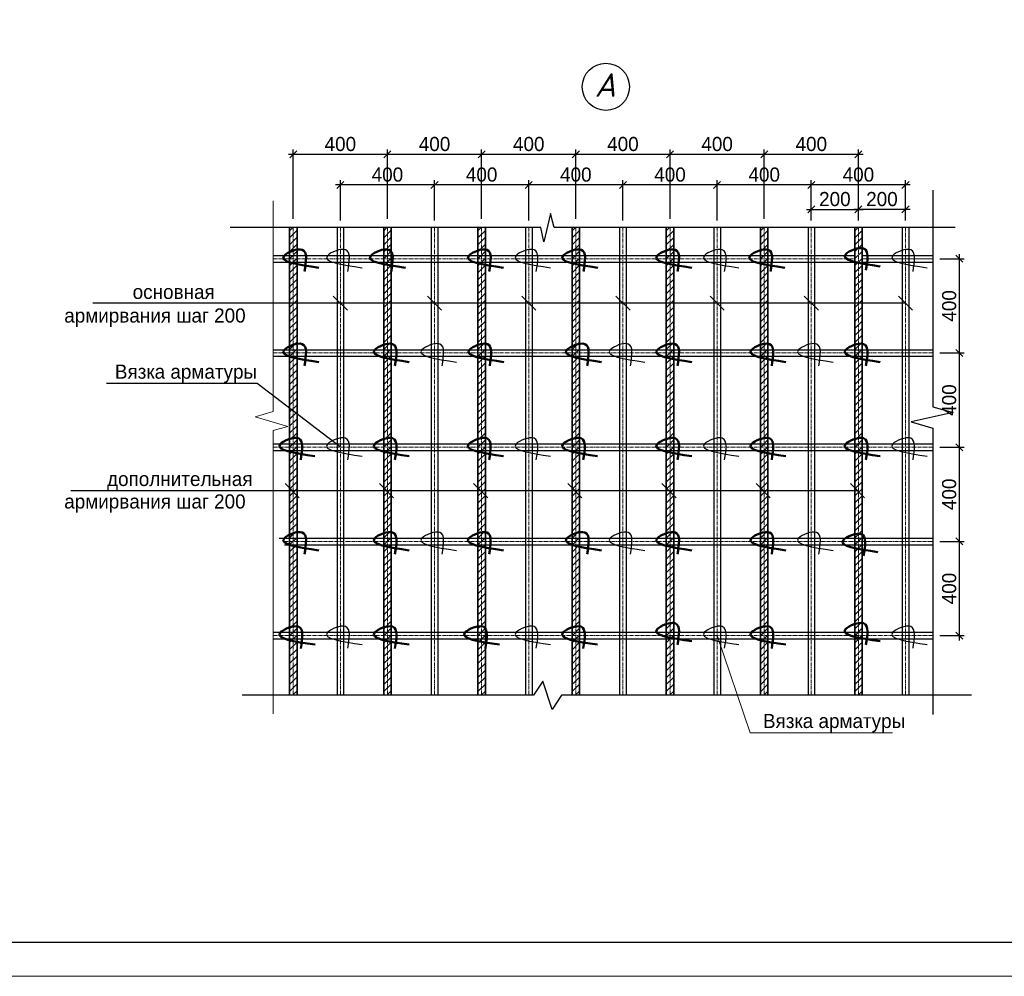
# Model space of a CAD drawing. Header units: millimetres. Extents: x -33345 to 4712671, y -3392 to 121473.
# Tile 58 of 256: x 469175 to 483809, y 44501 to 58716. Entities that reach past the tile are written whole.
import ezdxf
from ezdxf.enums import TextEntityAlignment as Align

# ---------------------------------------------------------------- set-up
doc = ezdxf.new("R2010")
doc.units = ezdxf.units.MM
doc.linetypes.add('ГОСТ 2.303 6', pattern=[12, 8, -1.5, 1, -1.5])
doc.layers.add('A _razmer rtt', color=164, linetype='Continuous')
doc.layers.add('СПДС_РАЗМЕРЫ', color=7, linetype='Continuous')
for name, color, linetype, lineweight in [('Lina', 7, 'Continuous', 20), ('w-hatch', 7, 'Continuous', 0), ('w-арматура', 164, 'Continuous', 35), ('w-Армирования', 172, 'Continuous', 30), ('w-выноски', 7, 'Continuous', 0), ('w-оснавной', 7, 'Continuous', 35), ('w-ось', 4, 'Continuous', 0), ('w-размеры', 7, 'Continuous', 0), ('армирование', 150, 'Continuous', 50)]:
    doc.layers.add(name, color=color, linetype=linetype, lineweight=lineweight)
doc.styles.add('ISO', font='isocpeui.ttf')
doc.styles.get("Standard").update_dxf_attribs({"font": 'arial.ttf'})
doc.styles.add('Toxur', font='isocpeui.ttf', dxfattribs={"height": 250})
doc.styles.add('X-U-RW-01$0$StyleROMANS', font='GOTHIC.TTF')
doc.dimstyles.new('М100', dxfattribs={"dimscale": 100, "dimtxt": 3, "dimasz": 1.5, "dimexe": 1, "dimexo": 1.5, "dimgap": 0.6, "dimtad": 1, "dimdec": 0, "dimtxsty": 'Standard', "dimblk": 'OBLIQUE', "dimcen": 2.5, "dimdle": 1, "dimadec": 0, "dimazin": 0, "dimtfac": 1, "dimtdec": 0, "dimtmove": 0, "dimatfit": 3, "dimldrblk": 'OBLIQUE', "dimfxl": 1.25, "dimarcsym": 0})

# ---------------------------------------------------------------- blocks, each defined once
blk = doc.blocks.new('awe4tD')
at = {"layer": 'Lina', "ltscale": 10}
blk.add_lwpolyline([(-44239015, 22734378), (-44314815, 22734378), (-44314815, 22776378), (-44239015, 22776378)], close=True, dxfattribs=at)
at = {"layer": 'Lina', "lineweight": 30, "ltscale": 10}
blk.add_lwpolyline([(-44239515, 22734878), (-44312815, 22734878), (-44312815, 22775878), (-44239515, 22775878)], close=True, dxfattribs=at)
blk = doc.blocks.new('_Oblique')
at = {"color": 0, "linetype": 'ByBlock', "lineweight": -2}
blk.add_line((-0.5, -0.5), (0.5, 0.5), dxfattribs=at)
blk = doc.blocks.new('*D81')
at = {"layer": 'Defpoints', "color": 0, "ltscale": 4, "transparency": 16777216}
for p in [(1225444, -289214), (1225444, -290120), (1227444, -290120)]:
    blk.add_point(p, dxfattribs=at)
at = {"layer": 'СПДС_РАЗМЕРЫ', "color": 0, "lineweight": -2, "ltscale": 4, "transparency": 16777216}
for p, q in [((1225444, -289970), (1225444, -289114)), ((1227444, -289970), (1227444, -289114)), ((1227544, -289214), (1225344, -289214))]:
    blk.add_line(p, q, dxfattribs=at)
at = {"layer": 'СПДС_РАЗМЕРЫ', "color": 0, "lineweight": -2, "ltscale": 4, "transparency": 16777216, "xscale": 150, "yscale": 150, "zscale": 150, "rotation": 180}
blk.add_blockref('_Oblique', (1225444, -289214), dxfattribs=at)
at = {"layer": 'СПДС_РАЗМЕРЫ', "color": 0, "lineweight": -2, "ltscale": 4, "transparency": 16777216, "xscale": 150, "yscale": 150, "zscale": 150}
blk.add_blockref('_Oblique', (1227444, -289214), dxfattribs=at)
at = {"layer": 'СПДС_РАЗМЕРЫ', "color": 0, "ltscale": 4, "transparency": 16777216, "insert": (1226444, -288996), "char_height": 300, "attachment_point": 5, "style": 'X-U-RW-01$0$StyleROMANS'}
blk.add_mtext('400', dxfattribs=at)
blk = doc.blocks.new('*D80')
at = {"layer": 'Defpoints', "color": 0, "ltscale": 4, "transparency": 16777216}
for p in [(1223444, -289214), (1223444, -290120), (1225444, -290120)]:
    blk.add_point(p, dxfattribs=at)
at = {"layer": 'СПДС_РАЗМЕРЫ', "color": 0, "lineweight": -2, "ltscale": 4, "transparency": 16777216}
for p, q in [((1223444, -289970), (1223444, -289114)), ((1225444, -289970), (1225444, -289114)), ((1225544, -289214), (1223344, -289214))]:
    blk.add_line(p, q, dxfattribs=at)
at = {"layer": 'СПДС_РАЗМЕРЫ', "color": 0, "lineweight": -2, "ltscale": 4, "transparency": 16777216, "xscale": 150, "yscale": 150, "zscale": 150, "rotation": 180}
blk.add_blockref('_Oblique', (1223444, -289214), dxfattribs=at)
at = {"layer": 'СПДС_РАЗМЕРЫ', "color": 0, "lineweight": -2, "ltscale": 4, "transparency": 16777216, "xscale": 150, "yscale": 150, "zscale": 150}
blk.add_blockref('_Oblique', (1225444, -289214), dxfattribs=at)
at = {"layer": 'СПДС_РАЗМЕРЫ', "color": 0, "ltscale": 4, "transparency": 16777216, "insert": (1224444, -288996), "char_height": 300, "attachment_point": 5, "style": 'X-U-RW-01$0$StyleROMANS'}
blk.add_mtext('400', dxfattribs=at)
blk = doc.blocks.new('*D79')
at = {"layer": 'Defpoints', "color": 0, "ltscale": 4, "transparency": 16777216}
for p in [(1221444, -289214), (1221444, -290120), (1223444, -290120)]:
    blk.add_point(p, dxfattribs=at)
at = {"layer": 'СПДС_РАЗМЕРЫ', "color": 0, "lineweight": -2, "ltscale": 4, "transparency": 16777216}
for p, q in [((1221444, -289970), (1221444, -289114)), ((1223444, -289970), (1223444, -289114)), ((1223544, -289214), (1221344, -289214))]:
    blk.add_line(p, q, dxfattribs=at)
at = {"layer": 'СПДС_РАЗМЕРЫ', "color": 0, "lineweight": -2, "ltscale": 4, "transparency": 16777216, "xscale": 150, "yscale": 150, "zscale": 150, "rotation": 180}
blk.add_blockref('_Oblique', (1221444, -289214), dxfattribs=at)
at = {"layer": 'СПДС_РАЗМЕРЫ', "color": 0, "lineweight": -2, "ltscale": 4, "transparency": 16777216, "xscale": 150, "yscale": 150, "zscale": 150}
blk.add_blockref('_Oblique', (1223444, -289214), dxfattribs=at)
at = {"layer": 'СПДС_РАЗМЕРЫ', "color": 0, "ltscale": 4, "transparency": 16777216, "insert": (1222444, -288996), "char_height": 300, "attachment_point": 5, "style": 'X-U-RW-01$0$StyleROMANS'}
blk.add_mtext('400', dxfattribs=at)
blk = doc.blocks.new('*D78')
at = {"layer": 'Defpoints', "color": 0, "ltscale": 4, "transparency": 16777216}
for p in [(1219444, -289214), (1219444, -290120), (1221444, -290120)]:
    blk.add_point(p, dxfattribs=at)
at = {"layer": 'СПДС_РАЗМЕРЫ', "color": 0, "lineweight": -2, "ltscale": 4, "transparency": 16777216}
for p, q in [((1219444, -289970), (1219444, -289114)), ((1221444, -289970), (1221444, -289114)), ((1221544, -289214), (1219344, -289214))]:
    blk.add_line(p, q, dxfattribs=at)
at = {"layer": 'СПДС_РАЗМЕРЫ', "color": 0, "lineweight": -2, "ltscale": 4, "transparency": 16777216, "xscale": 150, "yscale": 150, "zscale": 150, "rotation": 180}
blk.add_blockref('_Oblique', (1219444, -289214), dxfattribs=at)
at = {"layer": 'СПДС_РАЗМЕРЫ', "color": 0, "lineweight": -2, "ltscale": 4, "transparency": 16777216, "xscale": 150, "yscale": 150, "zscale": 150}
blk.add_blockref('_Oblique', (1221444, -289214), dxfattribs=at)
at = {"layer": 'СПДС_РАЗМЕРЫ', "color": 0, "ltscale": 4, "transparency": 16777216, "insert": (1220444, -288996), "char_height": 300, "attachment_point": 5, "style": 'X-U-RW-01$0$StyleROMANS'}
blk.add_mtext('400', dxfattribs=at)
blk = doc.blocks.new('*D77')
at = {"layer": 'Defpoints', "color": 0, "ltscale": 4, "transparency": 16777216}
for p in [(1217444, -289214), (1217444, -290120), (1219444, -290120)]:
    blk.add_point(p, dxfattribs=at)
at = {"layer": 'СПДС_РАЗМЕРЫ', "color": 0, "lineweight": -2, "ltscale": 4, "transparency": 16777216}
for p, q in [((1217444, -289970), (1217444, -289114)), ((1219444, -289970), (1219444, -289114)), ((1219544, -289214), (1217344, -289214))]:
    blk.add_line(p, q, dxfattribs=at)
at = {"layer": 'СПДС_РАЗМЕРЫ', "color": 0, "lineweight": -2, "ltscale": 4, "transparency": 16777216, "xscale": 150, "yscale": 150, "zscale": 150, "rotation": 180}
blk.add_blockref('_Oblique', (1217444, -289214), dxfattribs=at)
at = {"layer": 'СПДС_РАЗМЕРЫ', "color": 0, "lineweight": -2, "ltscale": 4, "transparency": 16777216, "xscale": 150, "yscale": 150, "zscale": 150}
blk.add_blockref('_Oblique', (1219444, -289214), dxfattribs=at)
at = {"layer": 'СПДС_РАЗМЕРЫ', "color": 0, "ltscale": 4, "transparency": 16777216, "insert": (1218444, -288996), "char_height": 300, "attachment_point": 5, "style": 'X-U-RW-01$0$StyleROMANS'}
blk.add_mtext('400', dxfattribs=at)
blk = doc.blocks.new('*D76')
at = {"layer": 'Defpoints', "color": 0, "ltscale": 4, "transparency": 16777216}
for p in [(1215444, -289214), (1215444, -290120), (1217444, -290120)]:
    blk.add_point(p, dxfattribs=at)
at = {"layer": 'СПДС_РАЗМЕРЫ', "color": 0, "lineweight": -2, "ltscale": 4, "transparency": 16777216}
for p, q in [((1215444, -289970), (1215444, -289114)), ((1217444, -289970), (1217444, -289114)), ((1217544, -289214), (1215344, -289214))]:
    blk.add_line(p, q, dxfattribs=at)
at = {"layer": 'СПДС_РАЗМЕРЫ', "color": 0, "lineweight": -2, "ltscale": 4, "transparency": 16777216, "xscale": 150, "yscale": 150, "zscale": 150, "rotation": 180}
blk.add_blockref('_Oblique', (1215444, -289214), dxfattribs=at)
at = {"layer": 'СПДС_РАЗМЕРЫ', "color": 0, "lineweight": -2, "ltscale": 4, "transparency": 16777216, "xscale": 150, "yscale": 150, "zscale": 150}
blk.add_blockref('_Oblique', (1217444, -289214), dxfattribs=at)
at = {"layer": 'СПДС_РАЗМЕРЫ', "color": 0, "ltscale": 4, "transparency": 16777216, "insert": (1216444, -288996), "char_height": 300, "attachment_point": 5, "style": 'X-U-RW-01$0$StyleROMANS'}
blk.add_mtext('400', dxfattribs=at)
blk = doc.blocks.new('*D75')
at = {"layer": 'Defpoints', "color": 0, "ltscale": 4, "transparency": 16777216}
for p in [(1224444, -288565), (1224444, -290082), (1226444, -290082)]:
    blk.add_point(p, dxfattribs=at)
at = {"layer": 'СПДС_РАЗМЕРЫ', "color": 0, "lineweight": -2, "ltscale": 4, "transparency": 16777216}
for p, q in [((1224444, -289932), (1224444, -288465)), ((1226444, -289932), (1226444, -288465)), ((1226544, -288565), (1224344, -288565))]:
    blk.add_line(p, q, dxfattribs=at)
at = {"layer": 'СПДС_РАЗМЕРЫ', "color": 0, "lineweight": -2, "ltscale": 4, "transparency": 16777216, "xscale": 150, "yscale": 150, "zscale": 150, "rotation": 180}
blk.add_blockref('_Oblique', (1224444, -288565), dxfattribs=at)
at = {"layer": 'СПДС_РАЗМЕРЫ', "color": 0, "lineweight": -2, "ltscale": 4, "transparency": 16777216, "xscale": 150, "yscale": 150, "zscale": 150}
blk.add_blockref('_Oblique', (1226444, -288565), dxfattribs=at)
at = {"layer": 'СПДС_РАЗМЕРЫ', "color": 0, "ltscale": 4, "transparency": 16777216, "insert": (1225444, -288347), "char_height": 300, "attachment_point": 5, "style": 'X-U-RW-01$0$StyleROMANS'}
blk.add_mtext('400', dxfattribs=at)
blk = doc.blocks.new('*D74')
at = {"layer": 'Defpoints', "color": 0, "ltscale": 4, "transparency": 16777216}
for p in [(1222444, -288565), (1222444, -290082), (1224444, -290082)]:
    blk.add_point(p, dxfattribs=at)
at = {"layer": 'СПДС_РАЗМЕРЫ', "color": 0, "lineweight": -2, "ltscale": 4, "transparency": 16777216}
for p, q in [((1222444, -289932), (1222444, -288465)), ((1224444, -289932), (1224444, -288465)), ((1224544, -288565), (1222344, -288565))]:
    blk.add_line(p, q, dxfattribs=at)
at = {"layer": 'СПДС_РАЗМЕРЫ', "color": 0, "lineweight": -2, "ltscale": 4, "transparency": 16777216, "xscale": 150, "yscale": 150, "zscale": 150, "rotation": 180}
blk.add_blockref('_Oblique', (1222444, -288565), dxfattribs=at)
at = {"layer": 'СПДС_РАЗМЕРЫ', "color": 0, "lineweight": -2, "ltscale": 4, "transparency": 16777216, "xscale": 150, "yscale": 150, "zscale": 150}
blk.add_blockref('_Oblique', (1224444, -288565), dxfattribs=at)
at = {"layer": 'СПДС_РАЗМЕРЫ', "color": 0, "ltscale": 4, "transparency": 16777216, "insert": (1223444, -288347), "char_height": 300, "attachment_point": 5, "style": 'X-U-RW-01$0$StyleROMANS'}
blk.add_mtext('400', dxfattribs=at)
blk = doc.blocks.new('*D73')
at = {"layer": 'Defpoints', "color": 0, "ltscale": 4, "transparency": 16777216}
for p in [(1220444, -288565), (1220444, -290082), (1222444, -290082)]:
    blk.add_point(p, dxfattribs=at)
at = {"layer": 'СПДС_РАЗМЕРЫ', "color": 0, "lineweight": -2, "ltscale": 4, "transparency": 16777216}
for p, q in [((1220444, -289932), (1220444, -288465)), ((1222444, -289932), (1222444, -288465)), ((1222544, -288565), (1220344, -288565))]:
    blk.add_line(p, q, dxfattribs=at)
at = {"layer": 'СПДС_РАЗМЕРЫ', "color": 0, "lineweight": -2, "ltscale": 4, "transparency": 16777216, "xscale": 150, "yscale": 150, "zscale": 150, "rotation": 180}
blk.add_blockref('_Oblique', (1220444, -288565), dxfattribs=at)
at = {"layer": 'СПДС_РАЗМЕРЫ', "color": 0, "lineweight": -2, "ltscale": 4, "transparency": 16777216, "xscale": 150, "yscale": 150, "zscale": 150}
blk.add_blockref('_Oblique', (1222444, -288565), dxfattribs=at)
at = {"layer": 'СПДС_РАЗМЕРЫ', "color": 0, "ltscale": 4, "transparency": 16777216, "insert": (1221444, -288347), "char_height": 300, "attachment_point": 5, "style": 'X-U-RW-01$0$StyleROMANS'}
blk.add_mtext('400', dxfattribs=at)
blk = doc.blocks.new('*D72')
at = {"layer": 'Defpoints', "color": 0, "ltscale": 4, "transparency": 16777216}
for p in [(1218444, -288565), (1218444, -290082), (1220444, -290082)]:
    blk.add_point(p, dxfattribs=at)
at = {"layer": 'СПДС_РАЗМЕРЫ', "color": 0, "lineweight": -2, "ltscale": 4, "transparency": 16777216}
for p, q in [((1218444, -289932), (1218444, -288465)), ((1220444, -289932), (1220444, -288465)), ((1220544, -288565), (1218344, -288565))]:
    blk.add_line(p, q, dxfattribs=at)
at = {"layer": 'СПДС_РАЗМЕРЫ', "color": 0, "lineweight": -2, "ltscale": 4, "transparency": 16777216, "xscale": 150, "yscale": 150, "zscale": 150, "rotation": 180}
blk.add_blockref('_Oblique', (1218444, -288565), dxfattribs=at)
at = {"layer": 'СПДС_РАЗМЕРЫ', "color": 0, "lineweight": -2, "ltscale": 4, "transparency": 16777216, "xscale": 150, "yscale": 150, "zscale": 150}
blk.add_blockref('_Oblique', (1220444, -288565), dxfattribs=at)
at = {"layer": 'СПДС_РАЗМЕРЫ', "color": 0, "ltscale": 4, "transparency": 16777216, "insert": (1219444, -288347), "char_height": 300, "attachment_point": 5, "style": 'X-U-RW-01$0$StyleROMANS'}
blk.add_mtext('400', dxfattribs=at)
blk = doc.blocks.new('*D71')
at = {"layer": 'Defpoints', "color": 0, "ltscale": 4, "transparency": 16777216}
for p in [(1216444, -288565), (1216444, -290082), (1218444, -290082)]:
    blk.add_point(p, dxfattribs=at)
at = {"layer": 'СПДС_РАЗМЕРЫ', "color": 0, "lineweight": -2, "ltscale": 4, "transparency": 16777216}
for p, q in [((1216444, -289932), (1216444, -288465)), ((1218444, -289932), (1218444, -288465)), ((1218544, -288565), (1216344, -288565))]:
    blk.add_line(p, q, dxfattribs=at)
at = {"layer": 'СПДС_РАЗМЕРЫ', "color": 0, "lineweight": -2, "ltscale": 4, "transparency": 16777216, "xscale": 150, "yscale": 150, "zscale": 150, "rotation": 180}
blk.add_blockref('_Oblique', (1216444, -288565), dxfattribs=at)
at = {"layer": 'СПДС_РАЗМЕРЫ', "color": 0, "lineweight": -2, "ltscale": 4, "transparency": 16777216, "xscale": 150, "yscale": 150, "zscale": 150}
blk.add_blockref('_Oblique', (1218444, -288565), dxfattribs=at)
at = {"layer": 'СПДС_РАЗМЕРЫ', "color": 0, "ltscale": 4, "transparency": 16777216, "insert": (1217444, -288347), "char_height": 300, "attachment_point": 5, "style": 'X-U-RW-01$0$StyleROMANS'}
blk.add_mtext('400', dxfattribs=at)
blk = doc.blocks.new('*D70')
at = {"layer": 'Defpoints', "color": 0, "ltscale": 4, "transparency": 16777216}
for p in [(1214444, -288565), (1214444, -290082), (1216444, -290082)]:
    blk.add_point(p, dxfattribs=at)
at = {"layer": 'СПДС_РАЗМЕРЫ', "color": 0, "lineweight": -2, "ltscale": 4, "transparency": 16777216}
for p, q in [((1214444, -289932), (1214444, -288465)), ((1216444, -289932), (1216444, -288465)), ((1216544, -288565), (1214344, -288565))]:
    blk.add_line(p, q, dxfattribs=at)
at = {"layer": 'СПДС_РАЗМЕРЫ', "color": 0, "lineweight": -2, "ltscale": 4, "transparency": 16777216, "xscale": 150, "yscale": 150, "zscale": 150, "rotation": 180}
blk.add_blockref('_Oblique', (1214444, -288565), dxfattribs=at)
at = {"layer": 'СПДС_РАЗМЕРЫ', "color": 0, "lineweight": -2, "ltscale": 4, "transparency": 16777216, "xscale": 150, "yscale": 150, "zscale": 150}
blk.add_blockref('_Oblique', (1216444, -288565), dxfattribs=at)
at = {"layer": 'СПДС_РАЗМЕРЫ', "color": 0, "ltscale": 4, "transparency": 16777216, "insert": (1215444, -288347), "char_height": 300, "attachment_point": 5, "style": 'X-U-RW-01$0$StyleROMANS'}
blk.add_mtext('400', dxfattribs=at)
blk = doc.blocks.new('*D69')
at = {"layer": 'Defpoints', "color": 0, "ltscale": 4, "transparency": 16777216}
for p in [(1226444, -289733), (1226444, -290120), (1227444, -290120)]:
    blk.add_point(p, dxfattribs=at)
at = {"layer": 'СПДС_РАЗМЕРЫ', "color": 0, "lineweight": -2, "ltscale": 4, "transparency": 16777216}
for p, q in [((1227544, -289733), (1226344, -289733)), ((1226444, -289970), (1226444, -289633)), ((1227444, -289970), (1227444, -289633))]:
    blk.add_line(p, q, dxfattribs=at)
at = {"layer": 'СПДС_РАЗМЕРЫ', "color": 0, "lineweight": -2, "ltscale": 4, "transparency": 16777216, "xscale": 150, "yscale": 150, "zscale": 150, "rotation": 180}
blk.add_blockref('_Oblique', (1226444, -289733), dxfattribs=at)
at = {"layer": 'СПДС_РАЗМЕРЫ', "color": 0, "lineweight": -2, "ltscale": 4, "transparency": 16777216, "xscale": 150, "yscale": 150, "zscale": 150}
blk.add_blockref('_Oblique', (1227444, -289733), dxfattribs=at)
at = {"layer": 'СПДС_РАЗМЕРЫ', "color": 0, "ltscale": 4, "transparency": 16777216, "insert": (1226944, -289516), "char_height": 300, "attachment_point": 5, "style": 'X-U-RW-01$0$StyleROMANS'}
blk.add_mtext('200', dxfattribs=at)
blk = doc.blocks.new('*D68')
at = {"layer": 'Defpoints', "color": 0, "ltscale": 4, "transparency": 16777216}
for p in [(1226444, -289733), (1225444, -290120), (1226444, -290120)]:
    blk.add_point(p, dxfattribs=at)
at = {"layer": 'СПДС_РАЗМЕРЫ', "color": 0, "lineweight": -2, "ltscale": 4, "transparency": 16777216}
for p, q in [((1225344, -289733), (1226544, -289733)), ((1225444, -289970), (1225444, -289633)), ((1226444, -289970), (1226444, -289633))]:
    blk.add_line(p, q, dxfattribs=at)
at = {"layer": 'СПДС_РАЗМЕРЫ', "color": 0, "lineweight": -2, "ltscale": 4, "transparency": 16777216, "xscale": 150, "yscale": 150, "zscale": 150, "rotation": 180}
blk.add_blockref('_Oblique', (1225444, -289733), dxfattribs=at)
at = {"layer": 'СПДС_РАЗМЕРЫ', "color": 0, "lineweight": -2, "ltscale": 4, "transparency": 16777216, "xscale": 150, "yscale": 150, "zscale": 150}
blk.add_blockref('_Oblique', (1226444, -289733), dxfattribs=at)
at = {"layer": 'СПДС_РАЗМЕРЫ', "color": 0, "ltscale": 4, "transparency": 16777216, "insert": (1225944, -289516), "char_height": 300, "attachment_point": 5, "style": 'X-U-RW-01$0$StyleROMANS'}
blk.add_mtext('200', dxfattribs=at)
blk = doc.blocks.new('*D85')
at = {"layer": 'Defpoints', "color": 0, "ltscale": 4, "transparency": 16777216}
for p in [(1228024, -296782), (1228589, -296782), (1228024, -298782)]:
    blk.add_point(p, dxfattribs=at)
at = {"layer": 'СПДС_РАЗМЕРЫ', "color": 0, "lineweight": -2, "ltscale": 4, "transparency": 16777216}
for p, q in [((1228174, -296782), (1228689, -296782)), ((1228589, -298882), (1228589, -296682)), ((1228174, -298782), (1228689, -298782))]:
    blk.add_line(p, q, dxfattribs=at)
at = {"layer": 'СПДС_РАЗМЕРЫ', "color": 0, "lineweight": -2, "ltscale": 4, "transparency": 16777216, "xscale": 150, "yscale": 150, "zscale": 150}
for p, rotation in [((1228589, -296782), 90), ((1228589, -298782), 270)]:
    blk.add_blockref('_Oblique', p, dxfattribs=dict(at, rotation=rotation))
at = {"layer": 'СПДС_РАЗМЕРЫ', "color": 0, "ltscale": 4, "transparency": 16777216, "insert": (1228372, -297782), "char_height": 300, "attachment_point": 5, "rotation": 90, "style": 'X-U-RW-01$0$StyleROMANS'}
blk.add_mtext('400', dxfattribs=at)
blk = doc.blocks.new('*D84')
at = {"layer": 'Defpoints', "color": 0, "ltscale": 4, "transparency": 16777216}
for p in [(1228024, -294782), (1228589, -294782), (1228024, -296782)]:
    blk.add_point(p, dxfattribs=at)
at = {"layer": 'СПДС_РАЗМЕРЫ', "color": 0, "lineweight": -2, "ltscale": 4, "transparency": 16777216}
for p, q in [((1228589, -296882), (1228589, -294682)), ((1228174, -294782), (1228689, -294782)), ((1228174, -296782), (1228689, -296782))]:
    blk.add_line(p, q, dxfattribs=at)
at = {"layer": 'СПДС_РАЗМЕРЫ', "color": 0, "lineweight": -2, "ltscale": 4, "transparency": 16777216, "xscale": 150, "yscale": 150, "zscale": 150}
for p, rotation in [((1228589, -294782), 90), ((1228589, -296782), 270)]:
    blk.add_blockref('_Oblique', p, dxfattribs=dict(at, rotation=rotation))
at = {"layer": 'СПДС_РАЗМЕРЫ', "color": 0, "ltscale": 4, "transparency": 16777216, "insert": (1228372, -295782), "char_height": 300, "attachment_point": 5, "rotation": 90, "style": 'X-U-RW-01$0$StyleROMANS'}
blk.add_mtext('400', dxfattribs=at)
blk = doc.blocks.new('*D83')
at = {"layer": 'Defpoints', "color": 0, "ltscale": 4, "transparency": 16777216}
for p in [(1228024, -292782), (1228589, -292782), (1228024, -294782)]:
    blk.add_point(p, dxfattribs=at)
at = {"layer": 'СПДС_РАЗМЕРЫ', "color": 0, "lineweight": -2, "ltscale": 4, "transparency": 16777216}
for p, q in [((1228589, -294882), (1228589, -292682)), ((1228174, -292782), (1228689, -292782)), ((1228174, -294782), (1228689, -294782))]:
    blk.add_line(p, q, dxfattribs=at)
at = {"layer": 'СПДС_РАЗМЕРЫ', "color": 0, "lineweight": -2, "ltscale": 4, "transparency": 16777216, "xscale": 150, "yscale": 150, "zscale": 150}
for p, rotation in [((1228589, -292782), 90), ((1228589, -294782), 270)]:
    blk.add_blockref('_Oblique', p, dxfattribs=dict(at, rotation=rotation))
at = {"layer": 'СПДС_РАЗМЕРЫ', "color": 0, "ltscale": 4, "transparency": 16777216, "insert": (1228372, -293782), "char_height": 300, "attachment_point": 5, "rotation": 90, "style": 'X-U-RW-01$0$StyleROMANS'}
blk.add_mtext('400', dxfattribs=at)
blk = doc.blocks.new('*D82')
at = {"layer": 'Defpoints', "color": 0, "ltscale": 4, "transparency": 16777216}
for p in [(1228024, -290782), (1228589, -290782), (1228024, -292782)]:
    blk.add_point(p, dxfattribs=at)
at = {"layer": 'СПДС_РАЗМЕРЫ', "color": 0, "lineweight": -2, "ltscale": 4, "transparency": 16777216}
for p, q in [((1228174, -290782), (1228689, -290782)), ((1228589, -292882), (1228589, -290682)), ((1228174, -292782), (1228689, -292782))]:
    blk.add_line(p, q, dxfattribs=at)
at = {"layer": 'СПДС_РАЗМЕРЫ', "color": 0, "lineweight": -2, "ltscale": 4, "transparency": 16777216, "xscale": 150, "yscale": 150, "zscale": 150}
for p, rotation in [((1228589, -290782), 90), ((1228589, -292782), 270)]:
    blk.add_blockref('_Oblique', p, dxfattribs=dict(at, rotation=rotation))
at = {"layer": 'СПДС_РАЗМЕРЫ', "color": 0, "ltscale": 4, "transparency": 16777216, "insert": (1228372, -291782), "char_height": 300, "attachment_point": 5, "rotation": 90, "style": 'X-U-RW-01$0$StyleROMANS'}
blk.add_mtext('400', dxfattribs=at)
blk = doc.blocks.new('uzel1')
at = {"layer": 'w-hatch', "lineweight": 13, "ltscale": 100}
h = blk.add_hatch(dxfattribs=at)
h.set_pattern_fill('ANSI31', color=256, scale=33)
h.set_pattern_definition([(45, (4427678.84, 573192.64), (-74.087113, 74.087113), [])])
edge = h.paths.add_edge_path()
edge.add_line((1214364, -290119.6), (1214524, -290119.6))
edge.add_line((1214524, -290119.6), (1214524, -300049))
edge.add_line((1214524, -300049), (1214364, -300049))
edge.add_line((1214364, -300049), (1214364, -289311.6))
h = blk.add_hatch(dxfattribs=at)
h.set_pattern_fill('ANSI31', color=256, scale=33)
h.set_pattern_definition([(45, (4417678.84, 573192.64), (-74.087113, 74.087113), [])])
edge = h.paths.add_edge_path()
edge.add_line((1224364, -290119.6), (1224524, -290119.6))
edge.add_line((1224524, -290119.6), (1224524, -300049))
edge.add_line((1224524, -300049), (1224364, -300049))
edge.add_line((1224364, -300049), (1224364, -289311.6))
h = blk.add_hatch(dxfattribs=at)
h.set_pattern_fill('ANSI31', color=256, scale=33)
h.set_pattern_definition([(45, (4425678.84, 573192.64), (-74.087113, 74.087113), [])])
h.paths.add_polyline_path([(1216524, -300049), (1216364, -300049), (1216364, -290119.6), (1216524, -290119.6)])
h = blk.add_hatch(dxfattribs=at)
h.set_pattern_fill('ANSI31', color=256, scale=33)
h.set_pattern_definition([(45, (4423678.84, 573192.64), (-74.087113, 74.087113), [])])
h.paths.add_polyline_path([(1218364, -300049), (1218364, -290119.6), (1218524, -290119.6), (1218524, -300049)])
h = blk.add_hatch(dxfattribs=at)
h.set_pattern_fill('ANSI31', color=256, scale=33)
h.set_pattern_definition([(45, (4421678.84, 573192.64), (-74.087113, 74.087113), [])])
edge = h.paths.add_edge_path()
edge.add_line((1220364, -290119.6), (1220524, -290119.6))
edge.add_line((1220524, -290119.6), (1220524, -300049))
edge.add_line((1220524, -300049), (1220364, -300049))
edge.add_line((1220364, -300049), (1220364, -290186.5))
h = blk.add_hatch(dxfattribs=at)
h.set_pattern_fill('ANSI31', color=256, scale=33)
h.set_pattern_definition([(45, (4419678.84, 573192.64), (-74.087113, 74.087113), [])])
edge = h.paths.add_edge_path()
edge.add_line((1222364, -290119.6), (1222524, -290119.6))
edge.add_line((1222524, -290119.6), (1222524, -300049))
edge.add_line((1222524, -300049), (1222364, -300049))
edge.add_line((1222364, -300049), (1222364, -290163.4))
h = blk.add_hatch(dxfattribs=at)
h.set_pattern_fill('ANSI31', color=256, scale=33)
h.set_pattern_definition([(45, (4415678.84, 573192.64), (-74.087113, 74.087113), [])])
edge = h.paths.add_edge_path()
edge.add_line((1226364, -290119.6), (1226524, -290119.6))
edge.add_line((1226524, -290119.6), (1226524, -300049))
edge.add_line((1226524, -300049), (1226364, -300049))
edge.add_line((1226364, -300049), (1226378.5, -290119.6))
at = {"lineweight": 25, "ltscale": 100}
for p, q in [((1227444, -291722.8), (1213552.9, -291722.8)), ((1226423, -295705.8), (1212532, -295705.8))]:
    blk.add_line(p, q, dxfattribs=at)
for points in [[(1228499.3, -290119.6), (1219983.3, -290119.6), (1219903.2, -289819.6), (1219765.3, -290419.6), (1219698.4, -290119.6), (1213104, -290119.6)], [(1228845.8, -300049), (1220143.1, -300049), (1219943.1, -300349), (1219743.1, -299749), (1219543.1, -300049), (1213362.5, -300049)]]:
    blk.add_lwpolyline(points)
at = {"lineweight": 30, "ltscale": 100}
for points in [[(1215594, -291872.8), (1215294, -291572.8)], [(1217594, -291872.8), (1217294, -291572.8)], [(1219595.5, -291872.8), (1219295.5, -291572.8)], [(1221595.5, -291872.8), (1221295.5, -291572.8)], [(1223594, -291872.8), (1223294, -291572.8)], [(1225594, -291872.8), (1225294, -291572.8)], [(1227595.5, -291872.8), (1227295.5, -291572.8)], [(1214573, -295855.8), (1214273, -295555.8)], [(1216573, -295855.8), (1216273, -295555.8)], [(1218574.5, -295855.8), (1218274.5, -295555.8)], [(1220574.5, -295855.8), (1220274.5, -295555.8)], [(1222573, -295855.8), (1222273, -295555.8)], [(1224573, -295855.8), (1224273, -295555.8)], [(1226574.5, -295855.8), (1226274.5, -295555.8)]]:
    blk.add_lwpolyline(points, dxfattribs=at)
at = {"layer": 'w-арматура', "lineweight": 25, "ltscale": 100}
for p, q in [((1215374, -290119.6), (1215374, -300049)), ((1215514, -290119.6), (1215514, -300049)), ((1217374, -290119.6), (1217374, -300049)), ((1217514, -290119.6), (1217514, -300049)), ((1219374, -290119.6), (1219374, -300049)), ((1219514, -290119.6), (1219514, -300049)), ((1221374, -290119.6), (1221374, -300049)), ((1221514, -290119.6), (1221514, -300049)), ((1223374, -290119.6), (1223374, -300049)), ((1223514, -290119.6), (1223514, -300049)), ((1225374, -290119.6), (1225374, -300049)), ((1225514, -290119.6), (1225514, -300049)), ((1227374, -290119.6), (1227374, -300049)), ((1227514, -290119.6), (1227514, -300049)), ((1214020.8, -290711.5), (1226364, -290711.5)), ((1226524, -290711.5), (1228023.9, -290711.5)), ((1214020.8, -290851.5), (1226364, -290851.5)), ((1226524, -290851.5), (1228023.9, -290851.5)), ((1214020.8, -292711.5), (1228023.9, -292711.5)), ((1214020.8, -292851.5), (1228023.9, -292851.5)), ((1214020.8, -294711.5), (1228023.9, -294711.5)), ((1214020.8, -294851.5), (1228023.9, -294851.5)), ((1214143.1, -296711.5), (1228023.9, -296711.5)), ((1214256.2, -296851.5), (1228023.9, -296851.5)), ((1214020.8, -298711.5), (1228023.9, -298711.5)), ((1214020.8, -298851.5), (1228023.9, -298851.5))]:
    blk.add_line(p, q, dxfattribs=at)
at = {"layer": 'w-Армирования', "lineweight": 35, "ltscale": 100}
for p, q in [((1214364, -290119.6), (1214364, -300049)), ((1214524, -290119.6), (1214524, -300049)), ((1216364, -290119.6), (1216364, -300049)), ((1216524, -290119.6), (1216524, -300049)), ((1218364, -290119.6), (1218364, -300049)), ((1218524, -290119.6), (1218524, -300049)), ((1220364, -290119.6), (1220364, -300049)), ((1220524, -290119.6), (1220524, -300049)), ((1222364, -290119.6), (1222364, -300049)), ((1222524, -290119.6), (1222524, -300049)), ((1224364, -290119.6), (1224364, -300049)), ((1224524, -290119.6), (1224524, -300049)), ((1226371.2, -290119.6), (1226371.2, -300049)), ((1226524, -290119.6), (1226524, -300049))]:
    blk.add_line(p, q, dxfattribs=at)
at = {"layer": 'w-выноски', "lineweight": 25, "ltscale": 100}
for p, q in [((1213552.9, -291722.8), (1210190.7, -291722.8)), ((1212532, -295705.8), (1209721.9, -295705.8))]:
    blk.add_line(p, q, dxfattribs=at)
blk.add_lwpolyline([(1215444, -294781.5), (1213677.3, -293427.9), (1210478.2, -293427.9)], dxfattribs=at)
at = {"layer": 'w-выноски', "ltscale": 100}
blk.add_lwpolyline([(1223444, -298780), (1224148.2, -300843.5), (1227170, -300843.5)], dxfattribs=at)
at = {"layer": 'w-оснавной', "lineweight": 25, "ltscale": 100}
blk.add_circle((1221081.3, -287131.7), 500, dxfattribs=at)
at = {"layer": 'w-ось', "color": 1, "linetype": 'ГОСТ 2.303 6', "lineweight": 9, "ltscale": 10}
for p, q in [((1214444, -290119.6), (1214444, -300049)), ((1215444, -290119.6), (1215444, -300049)), ((1216444, -290119.6), (1216444, -300049)), ((1217444, -290119.6), (1217444, -300049)), ((1218444, -290119.6), (1218444, -300049)), ((1219445.5, -290119.6), (1219445.5, -300049)), ((1220444, -290119.6), (1220444, -300049)), ((1221444, -290119.6), (1221444, -300049)), ((1222444, -290119.6), (1222444, -300049)), ((1223444, -290119.6), (1223444, -300049)), ((1224444, -290119.6), (1224444, -300049)), ((1225444, -290119.6), (1225444, -300049)), ((1226444, -290119.6), (1226444, -300049)), ((1227444, -290119.6), (1227444, -300049)), ((1214020.8, -290781.5), (1226364, -290781.5)), ((1214020.8, -292781.5), (1228023.9, -292781.5)), ((1214020.8, -294781.5), (1228023.9, -294781.5)), ((1214248.1, -296781.5), (1228023.9, -296781.5)), ((1214020.8, -298780), (1228023.9, -298780))]:
    blk.add_line(p, q, dxfattribs=at)
at = {"layer": 'w-размеры', "ltscale": 100}
blk.add_lwpolyline([(1214020.8, -289552.1), (1214020.8, -294025.4), (1213636.1, -294138.9), (1214331.6, -294338.9), (1214020.8, -294430.7), (1214020.8, -300444)], dxfattribs=at)
at = {"layer": 'армирование', "lineweight": 9, "ltscale": 100}
blk.add_line((1226524, -290781.5), (1228023.9, -290781.5), dxfattribs=at)
at = {"layer": 'армирование', "ltscale": 100}
for points in [[(1214683.3, -291051.7), (1214634.7, -290591.5), (1214255.2, -290711.5), (1214986.5, -290973.1)], [(1216523.3, -291051.7), (1216474.7, -290591.5), (1216095.2, -290711.5), (1216826.5, -290973.1)], [(1218604.5, -291051.7), (1218555.9, -290591.5), (1218176.4, -290711.5), (1218907.6, -290973.1)], [(1220606.6, -291051.7), (1220558, -290591.5), (1220178.5, -290711.5), (1220909.8, -290973.1)], [(1222603.3, -291051.7), (1222554.7, -290591.5), (1222175.2, -290711.5), (1222906.5, -290973.1)], [(1224578.7, -291051.7), (1224530.1, -290591.5), (1224150.6, -290711.5), (1224881.8, -290973.1)], [(1226603.3, -291022), (1226554.7, -290561.8), (1226175.2, -290681.8), (1226906.5, -290943.4)], [(1214683.3, -293051.7), (1214634.7, -292591.5), (1214255.2, -292711.5), (1214986.5, -292973.1)], [(1216603.3, -293051.7), (1216554.7, -292591.5), (1216175.2, -292711.5), (1216906.5, -292973.1)], [(1218615.1, -293051.7), (1218566.5, -292591.5), (1218186.9, -292711.5), (1218918.2, -292973.1)], [(1220683.3, -293051.7), (1220634.7, -292591.5), (1220255.2, -292711.5), (1220986.5, -292973.1)], [(1222603.3, -293051.7), (1222554.7, -292591.5), (1222175.2, -292711.5), (1222906.5, -292973.1)], [(1224603.3, -293051.7), (1224554.7, -292591.5), (1224175.2, -292711.5), (1224906.5, -292973.1)], [(1226603.3, -293051.7), (1226554.7, -292591.5), (1226175.2, -292711.5), (1226906.5, -292973.1)], [(1214602.2, -295051.7), (1214553.6, -294591.5), (1214174.1, -294711.5), (1214905.3, -294973.1)], [(1216603.3, -295051.7), (1216554.7, -294591.5), (1216175.2, -294711.5), (1216906.5, -294973.1)], [(1218603.3, -295051.7), (1218554.7, -294591.5), (1218175.2, -294711.5), (1218906.5, -294973.1)], [(1220603.3, -295051.7), (1220554.7, -294591.5), (1220175.2, -294711.5), (1220906.5, -294973.1)], [(1222603.3, -295051.7), (1222554.7, -294591.5), (1222175.2, -294711.5), (1222906.5, -294973.1)], [(1224603.3, -295051.7), (1224554.7, -294591.5), (1224175.2, -294711.5), (1224906.5, -294973.1)], [(1226603.3, -295051.7), (1226554.7, -294591.5), (1226175.2, -294711.5), (1226906.5, -294973.1)], [(1214683.3, -297051.7), (1214634.7, -296591.5), (1214255.2, -296711.5), (1214986.5, -296973.1)], [(1216603.3, -297051.7), (1216554.7, -296591.5), (1216175.2, -296711.5), (1216906.5, -296973.1)], [(1218603.3, -297051.7), (1218554.7, -296591.5), (1218175.2, -296711.5), (1218906.5, -296973.1)], [(1220683.3, -297051.7), (1220634.7, -296591.5), (1220255.2, -296711.5), (1220986.5, -296973.1)], [(1222603.3, -297051.7), (1222554.7, -296591.5), (1222175.2, -296711.5), (1222906.5, -296973.1)], [(1224603.3, -297051.7), (1224554.7, -296591.5), (1224175.2, -296711.5), (1224906.5, -296973.1)], [(1226555.7, -297087.3), (1226507.1, -296627.1), (1226127.6, -296747.1), (1226858.8, -297008.7)], [(1222603.3, -298980.2), (1222554.7, -298520), (1222175.2, -298640), (1222906.5, -298901.6)], [(1226603.3, -298980.2), (1226554.7, -298520), (1226175.2, -298640), (1226906.5, -298901.6)], [(1214603.3, -299051.7), (1214554.7, -298591.5), (1214175.2, -298711.5), (1214906.5, -298973.1)], [(1216603.3, -299051.7), (1216554.7, -298591.5), (1216175.2, -298711.5), (1216906.5, -298973.1)], [(1218523.3, -299051.7), (1218474.7, -298591.5), (1218095.2, -298711.5), (1218826.5, -298973.1)], [(1220603.3, -299051.7), (1220554.7, -298591.5), (1220175.2, -298711.5), (1220906.5, -298973.1)], [(1224603.3, -299051.7), (1224554.7, -298591.5), (1224175.2, -298711.5), (1224906.5, -298973.1)]]:
    blk.add_spline(points, degree=3, dxfattribs=at)
at = {"layer": 'армирование', "lineweight": 25, "ltscale": 100}
for points in [[(1215603.3, -291051.7), (1215554.7, -290591.5), (1215175.2, -290711.5), (1215906.5, -290973.1)], [(1219604.8, -291051.7), (1219556.2, -290591.5), (1219176.7, -290711.5), (1219908, -290973.1)], [(1223603.3, -291051.7), (1223554.7, -290591.5), (1223175.2, -290711.5), (1223906.5, -290973.1)], [(1227603.3, -291051.7), (1227554.7, -290591.5), (1227175.2, -290711.5), (1227906.5, -290973.1)], [(1217604.8, -293051.7), (1217556.2, -292591.5), (1217176.7, -292711.5), (1217908, -292973.1)], [(1221603.3, -293051.7), (1221554.7, -292591.5), (1221175.2, -292711.5), (1221906.5, -292973.1)], [(1225603.3, -293051.7), (1225554.7, -292591.5), (1225175.2, -292711.5), (1225906.5, -292973.1)], [(1215603.3, -295051.7), (1215554.7, -294591.5), (1215175.2, -294711.5), (1215906.5, -294973.1)], [(1219604.8, -295051.7), (1219556.2, -294591.5), (1219176.7, -294711.5), (1219908, -294973.1)], [(1223603.3, -295051.7), (1223554.7, -294591.5), (1223175.2, -294711.5), (1223906.5, -294973.1)], [(1227603.3, -295051.7), (1227554.7, -294591.5), (1227175.2, -294711.5), (1227906.5, -294973.1)], [(1217604.8, -297051.7), (1217556.2, -296591.5), (1217176.7, -296711.5), (1217908, -296973.1)], [(1221603.3, -297051.7), (1221554.7, -296591.5), (1221175.2, -296711.5), (1221906.5, -296973.1)], [(1225603.3, -297051.7), (1225554.7, -296591.5), (1225175.2, -296711.5), (1225906.5, -296973.1)], [(1215603.3, -299050.2), (1215554.7, -298590), (1215175.2, -298710), (1215906.5, -298971.6)], [(1219604.8, -299050.2), (1219556.2, -298590), (1219176.7, -298710), (1219908, -298971.6)], [(1223603.3, -299050.2), (1223554.7, -298590), (1223175.2, -298710), (1223906.5, -298971.6)], [(1227603.3, -299050.2), (1227554.7, -298590), (1227175.2, -298710), (1227906.5, -298971.6)]]:
    blk.add_spline(points, degree=3, dxfattribs=at)
at = {"layer": 'СПДС_РАЗМЕРЫ', "color": 0, "ltscale": 4}
blk.add_lwpolyline([(1228023.9, -289327.1), (1228023.9, -293926), (1228457.6, -294044.9), (1227566.1, -294244.9), (1228023.9, -294377.3), (1228023.9, -300455)], dxfattribs=at)
at = {"style": 'X-U-RW-01$0$StyleROMANS'}
for p in [(1209581.7, -292136.5), (1209581, -296083.1)]:
    blk.add_text('армирвания шаг 200', height=300, dxfattribs=at).set_placement(p)
for s, p in [('Вязка арматуры', (1212166.4, -293327.9)), ('дополнительная ', (1212090.3, -295605.8)), ('Вязка арматуры', (1225927.3, -300743.5))]:
    blk.add_text(s, height=300, dxfattribs=at).set_placement(p, align=Align.CENTER)
at = {"insert": (1211034.2, -291334.7), "char_height": 300, "width": 1796.455, "attachment_point": 1, "style": 'X-U-RW-01$0$StyleROMANS'}
blk.add_mtext('основная ', dxfattribs=at)
at = {"layer": 'A _razmer rtt', "insert": (1220844, -286843.5), "char_height": 500, "width": 227.182, "attachment_point": 1, "style": 'Toxur'}
blk.add_mtext('A', dxfattribs=at)
at = {"layer": 'СПДС_РАЗМЕРЫ', "color": 0, "ltscale": 4}
for base, p1, p2, angle, picture, middle in [((1214444, -288564.8), (1216444, -290081.6), (1214444, -290081.6), 180, '*D70', (1215444, -288347.3)), ((1216444, -288564.8), (1218444, -290081.6), (1216444, -290081.6), 180, '*D71', (1217444, -288347.3)), ((1218444, -288564.8), (1220444, -290081.6), (1218444, -290081.6), 180, '*D72', (1219444, -288347.3)), ((1220444, -288564.8), (1222444, -290081.6), (1220444, -290081.6), 180, '*D73', (1221444, -288347.3)), ((1222444, -288564.8), (1224444, -290081.6), (1222444, -290081.6), 180, '*D74', (1223444, -288347.3)), ((1224444, -288564.8), (1226444, -290081.6), (1224444, -290081.6), 180, '*D75', (1225444, -288347.3)), ((1215444, -289214), (1217444, -290119.6), (1215444, -290119.6), 180, '*D76', (1216444, -288996.5)), ((1217444, -289214), (1219444, -290119.6), (1217444, -290119.6), 180, '*D77', (1218444, -288996.5)), ((1219444, -289214), (1221444, -290119.6), (1219444, -290119.6), 180, '*D78', (1220444, -288996.5)), ((1221444, -289214), (1223444, -290119.6), (1221444, -290119.6), 180, '*D79', (1222444, -288996.5)), ((1223444, -289214), (1225444, -290119.6), (1223444, -290119.6), 180, '*D80', (1224444, -288996.5)), ((1225444, -289214), (1227444, -290119.6), (1225444, -290119.6), 180, '*D81', (1226444, -288996.5)), ((1226444, -289733.4), (1227444, -290119.6), (1226444, -290119.6), 180, '*D69', (1226944, -289515.8)), ((1228589.3, -290781.5), (1228023.9, -292781.5), (1228023.9, -290781.5), 90, '*D82', (1228371.8, -291781.5)), ((1228589.3, -292781.5), (1228023.9, -294781.5), (1228023.9, -292781.5), 90, '*D83', (1228371.8, -293781.5)), ((1228589.3, -294781.5), (1228023.9, -296781.5), (1228023.9, -294781.5), 90, '*D84', (1228371.8, -295781.5)), ((1228589.3, -296781.5), (1228023.9, -298781.5), (1228023.9, -296781.5), 90, '*D85', (1228371.8, -297781.5))]:
    dim = blk.add_linear_dim(base=base, p1=p1, p2=p2, angle=angle, dimstyle='М100', override={"dimlfac": 0.2, "dimtxsty": 'X-U-RW-01$0$StyleROMANS'}, dxfattribs=at)
    dim.commit()
    dim.dimension.update_dxf_attribs({"geometry": picture, "text_midpoint": middle})
dim = blk.add_linear_dim(base=(1226444, -289733.4), p1=(1225444, -290119.6), p2=(1226444, -290119.6), dimstyle='М100', override={"dimlfac": 0.2, "dimtxsty": 'X-U-RW-01$0$StyleROMANS'}, dxfattribs=at)
dim.commit()
dim.dimension.update_dxf_attribs({"geometry": '*D68', "text_midpoint": (1225944, -289515.8)})

msp = doc.modelspace()

# ---------------------------------------------------------------- block references
msp.add_blockref('awe4tD', (44758103.28, -22689876.566))
at = {"layer": 'A _razmer rtt', "xscale": 0.7, "yscale": 0.7, "zscale": 0.7}
msp.add_blockref('uzel1', (-376870.155, 258711.036), dxfattribs=at)

# ---------------------------------------------------------------- texts
at = {"insert": (328516.802, 47688.501), "char_height": 300, "width": 15750.75644, "attachment_point": 1, "style": 'ISO'}
msp.add_mtext('\\pi2734.5;{\\H1.33333x;Примечание:\\H1.25003x; \\P\\pi0;}1. Данный лист читать совместно с листом {\\C1;КР-3.\\P}2. Бетонирование допускается после установки всех выпускаемых стержней в вертикальные конструкции.', dxfattribs=at)

doc.saveas('drawing.dxf')
